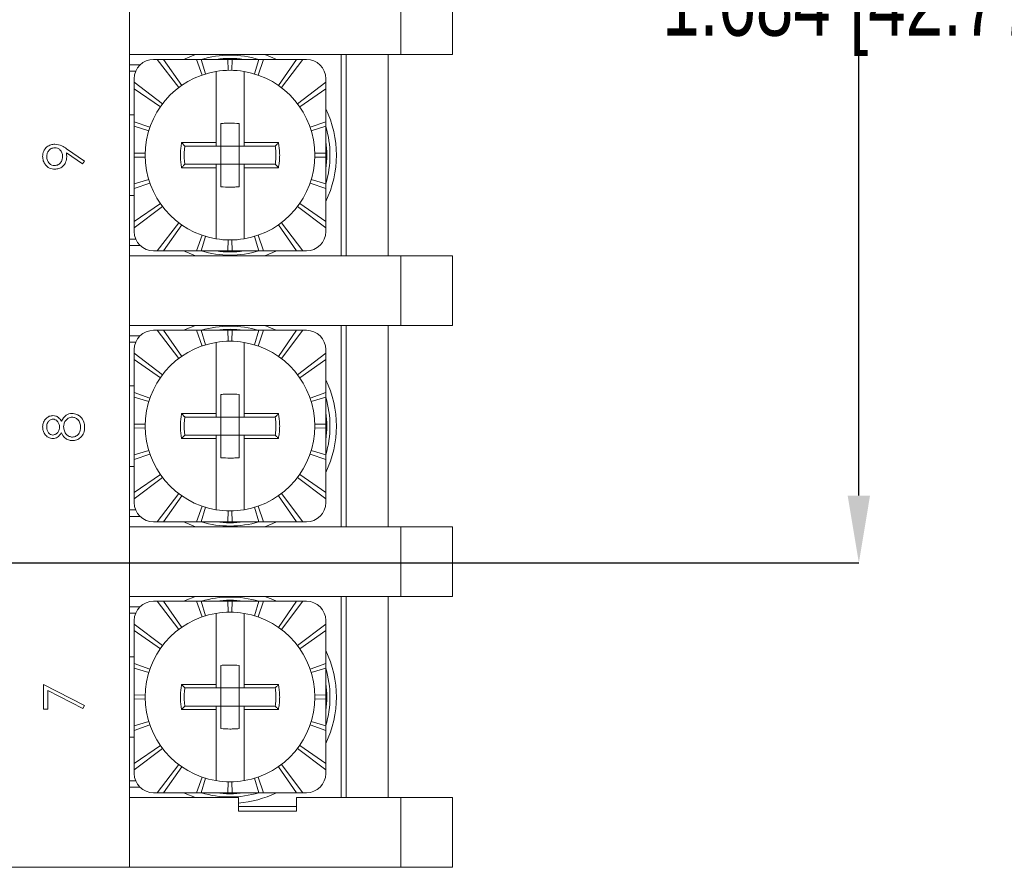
# Model space of a CAD drawing. Header units: inches. Extents: x 0.09 to 9.04, y 0 to 5.41.
# Tile 18 of 19: x 7.51 to 9.04, y 2.33 to 3.65. Entities that reach past the tile are written whole.
import ezdxf

# ---------------------------------------------------------------- set-up
doc = ezdxf.new("R2010")
doc.units = ezdxf.units.IN
doc.header["$MEASUREMENT"] = 0
doc.header["$PDSIZE"] = -1
doc.styles.add('SLDTEXTSTYLE0', font='TXT', dxfattribs={"width": 0.75})
doc.dimstyles.new('SLDDIMSTYLE0', dxfattribs={"dimtxt": 0.104167, "dimasz": 0.104167, "dimexe": 0, "dimexo": 0.0625, "dimgap": 0.026042, "dimtad": 0, "dimtih": 1, "dimtoh": 1, "dimdec": 3, "dimrnd": 1e-09, "dimzin": 12, "dimdsep": 46, "dimtxsty": 'SLDTEXTSTYLE0', "dimsah": 1, "dimcen": 0.09, "dimadec": 0, "dimazin": 3, "dimtfac": 1, "dimtdec": 3, "dimtofl": 0, "dimtmove": 0, "dimatfit": 3, "dimfxl": 1, "dimfrac": 2, "dimtolj": 1, "dimtzin": 12, "dimarcsym": 0})

# ---------------------------------------------------------------- blocks, each defined once
blk = doc.blocks.new('*D7')
at = {"color": 0, "linetype": 'Continuous', "lineweight": -2}
for p, q in [((7.1788, 4.4889), (8.8123, 4.4889)), ((8.8123, 4.3847), (8.8123, 3.7522)), ((8.8123, 2.9091), (8.8123, 3.596)), ((7.1788, 2.8049), (8.8123, 2.8049))]:
    blk.add_line(p, q, dxfattribs=at)
at = {"color": 0, "linetype": 'Continuous'}
for points in [[(8.7949, 4.3847), (8.8296, 4.3847), (8.8123, 4.4889)], [(8.7949, 2.9091), (8.8296, 2.9091), (8.8123, 2.8049)]]:
    blk.add_solid(points, dxfattribs=at)
at = {"layer": 'Defpoints', "color": 0, "linetype": 'Continuous'}
for p in [(7.1163, 4.4889), (8.8123, 4.4889), (7.1163, 2.8049)]:
    blk.add_point(p, dxfattribs=at)
at = {"color": 0, "linetype": 'Continuous', "lineweight": 0, "insert": (8.8123, 3.7262), "char_height": 0.104167, "attachment_point": 2, "style": 'SLDTEXTSTYLE0'}
blk.add_mtext('\\A1;1.684 [42.77]', dxfattribs=at)

msp = doc.modelspace()

# ---------------------------------------------------------------- linework, layer by layer
at = {"color": 7, "linetype": 'Continuous', "lineweight": 15}
for p, q in [((7.6813, 2.3329), (7.6813, 4.9609)), ((8.1023, 3.5929), (8.1023, 3.7009)), ((8.1823, 3.7009), (8.1823, 3.5929)), ((8.1023, 3.5929), (7.6813, 3.5929)), ((8.0098, 3.5929), (8.0098, 3.2809)), ((8.0173, 3.2809), (8.0173, 3.5929)), ((8.0823, 3.5929), (8.0823, 3.2809)), ((8.1823, 3.5929), (8.1023, 3.5929)), ((7.7244, 3.5854), (7.7188, 3.5854)), ((7.7244, 3.5854), (7.7577, 3.5416)), ((7.7244, 3.5854), (7.7343, 3.5854)), ((7.7855, 3.5854), (7.7343, 3.5854)), ((7.7343, 3.5854), (7.7624, 3.5449)), ((7.7855, 3.5854), (7.794, 3.561)), ((7.7855, 3.5854), (7.7926, 3.5854)), ((7.8341, 3.5854), (7.7926, 3.5854)), ((7.7926, 3.5854), (7.7994, 3.5628)), ((7.8341, 3.5854), (7.8345, 3.5684)), ((7.8341, 3.5854), (7.8406, 3.5854)), ((7.8406, 3.5854), (7.8402, 3.5684)), ((7.882, 3.5854), (7.8406, 3.5854)), ((7.882, 3.5854), (7.8752, 3.5628)), ((7.8892, 3.5854), (7.8807, 3.561)), ((7.882, 3.5854), (7.8892, 3.5854)), ((7.9404, 3.5854), (7.8892, 3.5854)), ((7.9404, 3.5854), (7.9123, 3.5449)), ((7.9503, 3.5854), (7.9169, 3.5416)), ((7.9404, 3.5854), (7.9503, 3.5854)), ((7.9558, 3.5854), (7.9503, 3.5854)), ((7.6911, 3.5669), (7.6813, 3.5669)), ((7.8156, 3.4563), (7.8156, 3.5666)), ((7.8591, 3.5666), (7.8591, 3.4563)), ((7.6888, 3.5554), (7.6888, 3.5498)), ((7.6888, 3.5498), (7.7327, 3.5165)), ((7.6888, 3.5399), (7.6888, 3.5498)), ((7.9858, 3.5498), (7.942, 3.5165)), ((7.9858, 3.5498), (7.9858, 3.5554)), ((7.9858, 3.5498), (7.9858, 3.5399)), ((7.6888, 3.5399), (7.6888, 3.4887)), ((7.6888, 3.5399), (7.7293, 3.5118)), ((7.9858, 3.5399), (7.9454, 3.5118)), ((7.9858, 3.4887), (7.9858, 3.5399)), ((7.6888, 3.4994), (7.6813, 3.4994)), ((7.6888, 3.4887), (7.7132, 3.4802)), ((7.6888, 3.4816), (7.6888, 3.4887)), ((7.6888, 3.4816), (7.6888, 3.4401)), ((7.6888, 3.4816), (7.7114, 3.4748)), ((7.8233, 3.4859), (7.8233, 3.4509)), ((7.8513, 3.4509), (7.8513, 3.4859)), ((7.9858, 3.4887), (7.9615, 3.4802)), ((7.9858, 3.4816), (7.9633, 3.4748)), ((7.9858, 3.4887), (7.9858, 3.4816)), ((7.9858, 3.4401), (7.9858, 3.4816)), ((7.7623, 3.4563), (7.8156, 3.4563)), ((7.7684, 3.4509), (7.7673, 3.4512)), ((7.8156, 3.4509), (7.7684, 3.4509)), ((7.8233, 3.4509), (7.8156, 3.4509)), ((7.8233, 3.4229), (7.8233, 3.4509)), ((7.8233, 3.4509), (7.8513, 3.4509)), ((7.8513, 3.4509), (7.8513, 3.4229)), ((7.8591, 3.4509), (7.8513, 3.4509)), ((7.8591, 3.4563), (7.9124, 3.4563)), ((7.9063, 3.4509), (7.8591, 3.4509)), ((7.9073, 3.4512), (7.9063, 3.4509)), ((7.6088, 3.4233), (7.5836, 3.4406)), ((7.584, 3.4469), (7.6119, 3.4278)), ((7.6888, 3.4401), (7.7059, 3.4398)), ((7.6888, 3.4336), (7.6888, 3.4401)), ((7.9858, 3.4401), (7.9688, 3.4398)), ((7.9858, 3.4401), (7.9858, 3.4336)), ((7.6119, 3.4278), (7.6088, 3.4233)), ((7.6888, 3.4336), (7.7059, 3.434)), ((7.6888, 3.4336), (7.6888, 3.3922)), ((7.7673, 3.4226), (7.7684, 3.4229)), ((7.7684, 3.4229), (7.8156, 3.4229)), ((7.8156, 3.4229), (7.8233, 3.4229)), ((7.8513, 3.4229), (7.8233, 3.4229)), ((7.8233, 3.4229), (7.8233, 3.3879)), ((7.8513, 3.3879), (7.8513, 3.4229)), ((7.8513, 3.4229), (7.8591, 3.4229)), ((7.8591, 3.4229), (7.9063, 3.4229)), ((7.9063, 3.4229), (7.9073, 3.4226)), ((7.9858, 3.4336), (7.9688, 3.434)), ((7.9858, 3.3922), (7.9858, 3.4336)), ((7.8156, 3.4174), (7.7623, 3.4174)), ((7.8156, 3.3072), (7.8156, 3.4174)), ((7.9124, 3.4174), (7.8591, 3.4174)), ((7.8591, 3.4174), (7.8591, 3.3072)), ((7.6888, 3.3922), (7.7114, 3.399)), ((7.6888, 3.385), (7.7132, 3.3935)), ((7.6888, 3.385), (7.6888, 3.3922)), ((7.9858, 3.385), (7.9615, 3.3935)), ((7.9858, 3.3922), (7.9633, 3.399)), ((7.9858, 3.3922), (7.9858, 3.385)), ((7.6813, 3.3744), (7.6888, 3.3744)), ((7.6888, 3.385), (7.6888, 3.3339)), ((7.9858, 3.3339), (7.9858, 3.385)), ((7.6888, 3.3339), (7.7293, 3.3619)), ((7.9858, 3.3339), (7.9454, 3.3619)), ((7.6888, 3.324), (7.7327, 3.3573)), ((7.9858, 3.324), (7.942, 3.3573)), ((7.6888, 3.324), (7.6888, 3.3339)), ((7.7244, 3.2884), (7.7577, 3.3322)), ((7.7343, 3.2884), (7.7624, 3.3288)), ((7.9404, 3.2884), (7.9123, 3.3288)), ((7.9503, 3.2884), (7.9169, 3.3322)), ((7.9858, 3.3339), (7.9858, 3.324)), ((7.6888, 3.324), (7.6888, 3.3184)), ((7.7855, 3.2884), (7.794, 3.3127)), ((7.8892, 3.2884), (7.8807, 3.3127)), ((7.9858, 3.3184), (7.9858, 3.324)), ((7.6813, 3.3069), (7.6911, 3.3069)), ((7.7926, 3.2884), (7.7994, 3.311)), ((7.8341, 3.2884), (7.8345, 3.3054)), ((7.8406, 3.2884), (7.8402, 3.3054)), ((7.882, 3.2884), (7.8752, 3.311)), ((7.7188, 3.2884), (7.7244, 3.2884)), ((7.7343, 3.2884), (7.7244, 3.2884)), ((7.7343, 3.2884), (7.7855, 3.2884)), ((7.7926, 3.2884), (7.7855, 3.2884)), ((7.7926, 3.2884), (7.8341, 3.2884)), ((7.8406, 3.2884), (7.8341, 3.2884)), ((7.8406, 3.2884), (7.882, 3.2884)), ((7.8892, 3.2884), (7.882, 3.2884)), ((7.8892, 3.2884), (7.9404, 3.2884)), ((7.9503, 3.2884), (7.9404, 3.2884)), ((7.9503, 3.2884), (7.9558, 3.2884)), ((7.6813, 3.2809), (8.1023, 3.2809)), ((8.1023, 3.1729), (8.1023, 3.2809)), ((8.1023, 3.2809), (8.1823, 3.2809)), ((8.1823, 3.2809), (8.1823, 3.1729)), ((8.1023, 3.1729), (7.6813, 3.1729)), ((7.7244, 3.1654), (7.7188, 3.1654)), ((7.7244, 3.1654), (7.7577, 3.1216)), ((7.7244, 3.1654), (7.7343, 3.1654)), ((7.7855, 3.1654), (7.7343, 3.1654)), ((7.7343, 3.1654), (7.7624, 3.1249)), ((7.7855, 3.1654), (7.794, 3.141)), ((7.7855, 3.1654), (7.7926, 3.1654)), ((7.8341, 3.1654), (7.7926, 3.1654)), ((7.7926, 3.1654), (7.7994, 3.1428)), ((7.8341, 3.1654), (7.8345, 3.1484)), ((7.8341, 3.1654), (7.8406, 3.1654)), ((7.8406, 3.1654), (7.8402, 3.1484)), ((7.882, 3.1654), (7.8406, 3.1654)), ((7.882, 3.1654), (7.8752, 3.1428)), ((7.8892, 3.1654), (7.8807, 3.141)), ((7.882, 3.1654), (7.8892, 3.1654)), ((7.9404, 3.1654), (7.8892, 3.1654)), ((7.9404, 3.1654), (7.9123, 3.1249)), ((7.9503, 3.1654), (7.9169, 3.1216)), ((7.9404, 3.1654), (7.9503, 3.1654)), ((7.9558, 3.1654), (7.9503, 3.1654)), ((8.0098, 3.1729), (8.0098, 2.8609)), ((8.0173, 2.8609), (8.0173, 3.1729)), ((8.0823, 3.1729), (8.0823, 2.8609)), ((8.1823, 3.1729), (8.1023, 3.1729)), ((7.6911, 3.1469), (7.6813, 3.1469)), ((7.8156, 3.0363), (7.8156, 3.1466)), ((7.8591, 3.1466), (7.8591, 3.0363)), ((7.6888, 3.1354), (7.6888, 3.1298)), ((7.6888, 3.1298), (7.7327, 3.0965)), ((7.6888, 3.1199), (7.6888, 3.1298)), ((7.9858, 3.1298), (7.942, 3.0965)), ((7.9858, 3.1298), (7.9858, 3.1354)), ((7.9858, 3.1298), (7.9858, 3.1199)), ((7.6888, 3.1199), (7.6888, 3.0687)), ((7.6888, 3.1199), (7.7293, 3.0918)), ((7.9858, 3.1199), (7.9454, 3.0918)), ((7.9858, 3.0687), (7.9858, 3.1199)), ((7.6888, 3.0794), (7.6813, 3.0794)), ((7.6888, 3.0687), (7.7132, 3.0602)), ((7.6888, 3.0616), (7.6888, 3.0687)), ((7.9858, 3.0687), (7.9615, 3.0602)), ((7.9858, 3.0687), (7.9858, 3.0616)), ((7.6888, 3.0616), (7.6888, 3.0201)), ((7.6888, 3.0616), (7.7114, 3.0548)), ((7.8233, 3.0659), (7.8233, 3.0309)), ((7.8513, 3.0309), (7.8513, 3.0659)), ((7.9858, 3.0616), (7.9633, 3.0548)), ((7.9858, 3.0201), (7.9858, 3.0616)), ((7.7623, 3.0363), (7.8156, 3.0363)), ((7.7684, 3.0309), (7.7673, 3.0312)), ((7.8156, 3.0309), (7.7684, 3.0309)), ((7.8233, 3.0309), (7.8156, 3.0309)), ((7.8233, 3.0029), (7.8233, 3.0309)), ((7.8233, 3.0309), (7.8513, 3.0309)), ((7.8513, 3.0309), (7.8513, 3.0029)), ((7.8591, 3.0309), (7.8513, 3.0309)), ((7.8591, 3.0363), (7.9124, 3.0363)), ((7.9063, 3.0309), (7.8591, 3.0309)), ((7.9073, 3.0312), (7.9063, 3.0309)), ((7.6888, 3.0201), (7.7059, 3.0198)), ((7.6888, 3.0136), (7.6888, 3.0201)), ((7.6888, 3.0136), (7.7059, 3.014)), ((7.6888, 3.0136), (7.6888, 2.9722)), ((7.9858, 3.0201), (7.9688, 3.0198)), ((7.9858, 3.0136), (7.9688, 3.014)), ((7.9858, 3.0201), (7.9858, 3.0136)), ((7.9858, 2.9722), (7.9858, 3.0136)), ((7.8156, 2.9974), (7.7623, 2.9974)), ((7.7673, 3.0026), (7.7684, 3.0029)), ((7.7684, 3.0029), (7.8156, 3.0029)), ((7.8156, 3.0029), (7.8233, 3.0029)), ((7.8156, 2.8872), (7.8156, 2.9974)), ((7.8513, 3.0029), (7.8233, 3.0029)), ((7.8233, 3.0029), (7.8233, 2.9679)), ((7.8513, 2.9679), (7.8513, 3.0029)), ((7.8513, 3.0029), (7.8591, 3.0029)), ((7.8591, 3.0029), (7.9063, 3.0029)), ((7.9124, 2.9974), (7.8591, 2.9974)), ((7.8591, 2.9974), (7.8591, 2.8872)), ((7.9063, 3.0029), (7.9073, 3.0026)), ((7.6888, 2.9722), (7.7114, 2.979)), ((7.9858, 2.9722), (7.9633, 2.979)), ((7.6888, 2.965), (7.7132, 2.9735)), ((7.6888, 2.965), (7.6888, 2.9722)), ((7.6888, 2.965), (7.6888, 2.9139)), ((7.9858, 2.965), (7.9615, 2.9735)), ((7.9858, 2.9722), (7.9858, 2.965)), ((7.9858, 2.9139), (7.9858, 2.965)), ((7.6813, 2.9544), (7.6888, 2.9544)), ((7.6888, 2.9139), (7.7293, 2.9419)), ((7.6888, 2.904), (7.7327, 2.9373)), ((7.9858, 2.904), (7.942, 2.9373)), ((7.9858, 2.9139), (7.9454, 2.9419)), ((7.6888, 2.904), (7.6888, 2.9139)), ((7.6888, 2.904), (7.6888, 2.8984)), ((7.7244, 2.8684), (7.7577, 2.9122)), ((7.7343, 2.8684), (7.7624, 2.9088)), ((7.9404, 2.8684), (7.9123, 2.9088)), ((7.9503, 2.8684), (7.9169, 2.9122)), ((7.9858, 2.9139), (7.9858, 2.904)), ((7.9858, 2.8984), (7.9858, 2.904)), ((7.6813, 2.8869), (7.6911, 2.8869)), ((7.7855, 2.8684), (7.794, 2.8927)), ((7.7926, 2.8684), (7.7994, 2.891)), ((7.8341, 2.8684), (7.8345, 2.8854)), ((7.8406, 2.8684), (7.8402, 2.8854)), ((7.882, 2.8684), (7.8752, 2.891)), ((7.8892, 2.8684), (7.8807, 2.8927)), ((7.6813, 2.8609), (8.1023, 2.8609)), ((7.7188, 2.8684), (7.7244, 2.8684)), ((7.7343, 2.8684), (7.7244, 2.8684)), ((7.7343, 2.8684), (7.7855, 2.8684)), ((7.7926, 2.8684), (7.7855, 2.8684)), ((7.7926, 2.8684), (7.8341, 2.8684)), ((7.8406, 2.8684), (7.8341, 2.8684)), ((7.8406, 2.8684), (7.882, 2.8684)), ((7.8892, 2.8684), (7.882, 2.8684)), ((7.8892, 2.8684), (7.9404, 2.8684)), ((7.9503, 2.8684), (7.9404, 2.8684)), ((7.9503, 2.8684), (7.9558, 2.8684)), ((8.1023, 2.7529), (8.1023, 2.8609)), ((8.1023, 2.8609), (8.1823, 2.8609)), ((8.1823, 2.8609), (8.1823, 2.7529)), ((8.1023, 2.7529), (7.6813, 2.7529)), ((8.0098, 2.7529), (8.0098, 2.4409)), ((8.0173, 2.4409), (8.0173, 2.7529)), ((8.0823, 2.7529), (8.0823, 2.4409)), ((8.1823, 2.7529), (8.1023, 2.7529)), ((7.7244, 2.7454), (7.7188, 2.7454)), ((7.7244, 2.7454), (7.7577, 2.7016)), ((7.7244, 2.7454), (7.7343, 2.7454)), ((7.7855, 2.7454), (7.7343, 2.7454)), ((7.7343, 2.7454), (7.7624, 2.7049)), ((7.7855, 2.7454), (7.794, 2.721)), ((7.7855, 2.7454), (7.7926, 2.7454)), ((7.8341, 2.7454), (7.7926, 2.7454)), ((7.7926, 2.7454), (7.7994, 2.7228)), ((7.8341, 2.7454), (7.8345, 2.7284)), ((7.8341, 2.7454), (7.8406, 2.7454)), ((7.8406, 2.7454), (7.8402, 2.7284)), ((7.882, 2.7454), (7.8406, 2.7454)), ((7.882, 2.7454), (7.8752, 2.7228)), ((7.8892, 2.7454), (7.8807, 2.721)), ((7.882, 2.7454), (7.8892, 2.7454)), ((7.9404, 2.7454), (7.8892, 2.7454)), ((7.9404, 2.7454), (7.9123, 2.7049)), ((7.9503, 2.7454), (7.9169, 2.7016)), ((7.9404, 2.7454), (7.9503, 2.7454)), ((7.9558, 2.7454), (7.9503, 2.7454)), ((7.6911, 2.7269), (7.6813, 2.7269)), ((7.8156, 2.6163), (7.8156, 2.7266)), ((7.8591, 2.7266), (7.8591, 2.6163)), ((7.6888, 2.7154), (7.6888, 2.7098)), ((7.6888, 2.7098), (7.7327, 2.6765)), ((7.6888, 2.6999), (7.6888, 2.7098)), ((7.9858, 2.7098), (7.942, 2.6765)), ((7.9858, 2.7098), (7.9858, 2.7154)), ((7.9858, 2.7098), (7.9858, 2.6999)), ((7.6888, 2.6999), (7.6888, 2.6487)), ((7.6888, 2.6999), (7.7293, 2.6718)), ((7.9858, 2.6999), (7.9454, 2.6718)), ((7.9858, 2.6487), (7.9858, 2.6999)), ((7.6888, 2.6594), (7.6813, 2.6594)), ((7.6888, 2.6487), (7.7132, 2.6402)), ((7.6888, 2.6416), (7.6888, 2.6487)), ((7.6888, 2.6416), (7.6888, 2.6001)), ((7.6888, 2.6416), (7.7114, 2.6348)), ((7.8233, 2.6459), (7.8233, 2.6109)), ((7.8513, 2.6109), (7.8513, 2.6459)), ((7.9858, 2.6487), (7.9615, 2.6402)), ((7.9858, 2.6416), (7.9633, 2.6348)), ((7.9858, 2.6487), (7.9858, 2.6416)), ((7.9858, 2.6001), (7.9858, 2.6416)), ((7.5483, 2.5782), (7.5483, 2.6164)), ((7.5483, 2.6164), (7.6119, 2.5838)), ((7.7623, 2.6163), (7.8156, 2.6163)), ((7.7684, 2.6109), (7.7673, 2.6112)), ((7.8156, 2.6109), (7.7684, 2.6109)), ((7.8233, 2.6109), (7.8156, 2.6109)), ((7.8233, 2.5829), (7.8233, 2.6109)), ((7.8233, 2.6109), (7.8513, 2.6109)), ((7.8513, 2.6109), (7.8513, 2.5829)), ((7.8591, 2.6109), (7.8513, 2.6109)), ((7.8591, 2.6163), (7.9124, 2.6163)), ((7.9063, 2.6109), (7.8591, 2.6109)), ((7.9073, 2.6112), (7.9063, 2.6109)), ((7.5547, 2.607), (7.5547, 2.5782)), ((7.6093, 2.579), (7.5547, 2.607)), ((7.6888, 2.6001), (7.7059, 2.5998)), ((7.6888, 2.5936), (7.6888, 2.6001)), ((7.9858, 2.6001), (7.9688, 2.5998)), ((7.9858, 2.6001), (7.9858, 2.5936)), ((7.6119, 2.5838), (7.6093, 2.579)), ((7.6888, 2.5936), (7.7059, 2.594)), ((7.6888, 2.5936), (7.6888, 2.5522)), ((7.7673, 2.5826), (7.7684, 2.5829)), ((7.7684, 2.5829), (7.8156, 2.5829)), ((7.8156, 2.5829), (7.8233, 2.5829)), ((7.8513, 2.5829), (7.8233, 2.5829)), ((7.8233, 2.5829), (7.8233, 2.5479)), ((7.8513, 2.5479), (7.8513, 2.5829)), ((7.8513, 2.5829), (7.8591, 2.5829)), ((7.8591, 2.5829), (7.9063, 2.5829)), ((7.9063, 2.5829), (7.9073, 2.5826)), ((7.9858, 2.5936), (7.9688, 2.594)), ((7.9858, 2.5522), (7.9858, 2.5936)), ((7.5547, 2.5782), (7.5483, 2.5782)), ((7.8156, 2.5774), (7.7623, 2.5774)), ((7.8156, 2.4672), (7.8156, 2.5774)), ((7.9124, 2.5774), (7.8591, 2.5774)), ((7.8591, 2.5774), (7.8591, 2.4672)), ((7.6888, 2.5522), (7.7114, 2.559)), ((7.6888, 2.545), (7.7132, 2.5535)), ((7.6888, 2.545), (7.6888, 2.5522)), ((7.9858, 2.545), (7.9615, 2.5535)), ((7.9858, 2.5522), (7.9633, 2.559)), ((7.9858, 2.5522), (7.9858, 2.545)), ((7.6813, 2.5344), (7.6888, 2.5344)), ((7.6888, 2.545), (7.6888, 2.4939)), ((7.9858, 2.4939), (7.9858, 2.545)), ((7.6888, 2.4939), (7.7293, 2.5219)), ((7.9858, 2.4939), (7.9454, 2.5219)), ((7.6888, 2.484), (7.7327, 2.5173)), ((7.9858, 2.484), (7.942, 2.5173)), ((7.6888, 2.484), (7.6888, 2.4939)), ((7.7244, 2.4484), (7.7577, 2.4922)), ((7.7343, 2.4484), (7.7624, 2.4888)), ((7.9404, 2.4484), (7.9123, 2.4888)), ((7.9503, 2.4484), (7.9169, 2.4922)), ((7.9858, 2.4939), (7.9858, 2.484)), ((7.6888, 2.484), (7.6888, 2.4784)), ((7.9858, 2.4784), (7.9858, 2.484)), ((7.6813, 2.4669), (7.6911, 2.4669)), ((7.7855, 2.4484), (7.794, 2.4727)), ((7.7926, 2.4484), (7.7994, 2.471)), ((7.8341, 2.4484), (7.8345, 2.4654)), ((7.8406, 2.4484), (7.8402, 2.4654)), ((7.882, 2.4484), (7.8752, 2.471)), ((7.8892, 2.4484), (7.8807, 2.4727)), ((7.7188, 2.4484), (7.7244, 2.4484)), ((7.7343, 2.4484), (7.7244, 2.4484)), ((7.7343, 2.4484), (7.7855, 2.4484)), ((7.7926, 2.4484), (7.7855, 2.4484)), ((7.7926, 2.4484), (7.8341, 2.4484)), ((7.8406, 2.4484), (7.8341, 2.4484)), ((7.8406, 2.4484), (7.882, 2.4484)), ((7.8892, 2.4484), (7.882, 2.4484)), ((7.8892, 2.4484), (7.9404, 2.4484)), ((7.9503, 2.4484), (7.9404, 2.4484)), ((7.9503, 2.4484), (7.9558, 2.4484)), ((7.6813, 2.4409), (7.8503, 2.4409)), ((7.8503, 2.4409), (7.8503, 2.4199)), ((7.9403, 2.4199), (7.9403, 2.4409)), ((7.9403, 2.4409), (8.1023, 2.4409)), ((8.1023, 2.3329), (8.1023, 2.4409)), ((8.1023, 2.4409), (8.1823, 2.4409)), ((8.1823, 2.4409), (8.1823, 2.3329)), ((7.8503, 2.4269), (7.9403, 2.4269)), ((7.8503, 2.4199), (7.9403, 2.4199)), ((7.6813, 2.3329), (6.4513, 2.3329)), ((8.1023, 2.3329), (7.6813, 2.3329)), ((8.1823, 2.3329), (8.1023, 2.3329))]:
    msp.add_line(p, q, dxfattribs=at)
at = {"color": 8, "linetype": 'Continuous', "lineweight": 15}
for p, q in [((7.6813, 3.5769), (7.6979, 3.5769)), ((7.6979, 3.2969), (7.6813, 3.2969)), ((7.6813, 3.1569), (7.6979, 3.1569)), ((7.6979, 2.8769), (7.6813, 2.8769)), ((7.6813, 2.7369), (7.6979, 2.7369)), ((7.6979, 2.4569), (7.6813, 2.4569))]:
    msp.add_line(p, q, dxfattribs=at)
at = {"color": 8, "linetype": 'Continuous', "lineweight": 15, "flags": 128}
for points in [[(7.7654, 3.5854), (7.7676, 3.5864), (7.7836, 3.5929)], [(7.8911, 3.5929), (7.9039, 3.5879), (7.9093, 3.5854)], [(7.7836, 3.2809), (7.7676, 3.2873), (7.7654, 3.2884)], [(7.9093, 3.2884), (7.9039, 3.2859), (7.8911, 3.2809)], [(7.7654, 3.1654), (7.7676, 3.1664), (7.7836, 3.1729)], [(7.8911, 3.1729), (7.9039, 3.1679), (7.9093, 3.1654)], [(7.7836, 2.8609), (7.7676, 2.8673), (7.7654, 2.8684)], [(7.9093, 2.8684), (7.9039, 2.8659), (7.8911, 2.8609)], [(7.7654, 2.7454), (7.7676, 2.7464), (7.7836, 2.7529)], [(7.8911, 2.7529), (7.9039, 2.7479), (7.9093, 2.7454)], [(7.7836, 2.4409), (7.7676, 2.4473), (7.7654, 2.4484)]]:
    msp.add_lwpolyline(points, dxfattribs=at)
at = {"color": 7, "linetype": 'Continuous', "lineweight": 15}
for centre, radius, start, end in [((7.8373, 3.4369), 0.155, 73.3483, 106.6517), ((7.7188, 3.5554), 0.03, 90, 180), ((7.8373, 3.4369), 0.15, 81.8904, 98.1096), ((7.9558, 3.5554), 0.03, 0, 90), ((7.8373, 3.4369), 0.1315, 99.5204, 260.4796), ((7.8373, 3.4369), 0.1315, 80.4796, 99.5204), ((7.8373, 3.4369), 0.1315, 279.5204, 80.4796), ((7.8373, 3.4369), 0.155, 343.3483, 16.6517), ((7.8373, 3.4369), 0.15, 351.8904, 8.1096), ((7.7188, 3.3184), 0.03, 180, 270), ((7.9558, 3.3184), 0.03, 270, 0), ((7.8373, 3.4369), 0.1315, 260.4796, 279.5204), ((7.8373, 3.4369), 0.155, 253.3483, 286.6517), ((7.8373, 3.4369), 0.15, 261.8904, 278.1096), ((7.7188, 3.1354), 0.03, 90, 180), ((7.8373, 3.0169), 0.155, 73.25, 106.6517), ((7.8373, 3.0169), 0.15, 81.8904, 98.1096), ((7.9558, 3.1354), 0.03, 0, 90), ((7.8373, 3.0169), 0.1315, 99.5204, 260.4796), ((7.8373, 3.0169), 0.1315, 80.4796, 99.5204), ((7.8373, 3.0169), 0.1315, 279.5204, 80.4796), ((7.8373, 3.0169), 0.155, 343.3483, 16.75), ((7.8373, 3.0169), 0.15, 351.8904, 8.1096), ((7.7188, 2.8984), 0.03, 180, 270), ((7.8373, 3.0169), 0.1315, 260.4796, 279.5204), ((7.9558, 2.8984), 0.03, 270, 0), ((7.8373, 3.0169), 0.155, 253.3483, 286.75), ((7.8373, 3.0169), 0.15, 261.8904, 278.1096), ((7.8373, 2.5969), 0.155, 73.25, 106.6517), ((7.7188, 2.7154), 0.03, 90, 180), ((7.8373, 2.5969), 0.15, 81.8904, 98.1096), ((7.9558, 2.7154), 0.03, 0, 90), ((7.8373, 2.5969), 0.1315, 99.5204, 260.4796), ((7.8373, 2.5969), 0.1315, 80.4796, 99.5204), ((7.8373, 2.5969), 0.1315, 279.5204, 80.4796), ((7.8373, 2.5969), 0.155, 343.3483, 16.75), ((7.8373, 2.5969), 0.15, 351.8904, 8.1096), ((7.7188, 2.4784), 0.03, 180, 270), ((7.9558, 2.4784), 0.03, 270, 0), ((7.8373, 2.5969), 0.1315, 260.4796, 279.5204), ((7.8373, 2.5969), 0.155, 253.3483, 286.75), ((7.8373, 2.5969), 0.15, 261.8904, 278.1096)]:
    msp.add_arc(centre, radius, start, end, dxfattribs=at)
at = {"color": 8, "linetype": 'Continuous', "lineweight": 15}
for centre, start, end in [((7.8373, 3.4369), 334.1581, 25.8419), ((7.8373, 3.0169), 334.1581, 25.8419), ((7.8373, 2.5969), 334.1581, 25.8419), ((7.8373, 2.5969), 274.5189, 295.8419)]:
    msp.add_arc(centre, 0.165, start, end, dxfattribs=at)
at = {"color": 7, "linetype": 'Continuous', "lineweight": 15}
for points, knots in [([(7.8233, 3.4859), (7.8256, 3.4861), (7.8303, 3.4864), (7.8397, 3.4866), (7.8467, 3.4862), (7.8513, 3.4859)], [0, 0, 0, 0, 0.243899, 0.505177, 1, 1, 1, 1]), ([(7.5467, 3.4348), (7.5471, 3.4376), (7.5477, 3.4433), (7.5528, 3.4496), (7.5592, 3.4533), (7.5636, 3.4538), (7.5658, 3.454)], [0, 0, 0, 0, 0.279743, 0.55918, 0.77961, 1, 1, 1, 1]), ([(7.5658, 3.454), (7.5695, 3.4534), (7.5761, 3.4523), (7.5816, 3.4485), (7.584, 3.4469)], [0, 0, 0, 0, 0.558195, 1, 1, 1, 1]), ([(7.7623, 3.4174), (7.7621, 3.4186), (7.7615, 3.4224), (7.7606, 3.4289), (7.7603, 3.4368), (7.7606, 3.4446), (7.7614, 3.4511), (7.762, 3.455), (7.7623, 3.4563)], [0, 0, 0, 0, 0.087691, 0.294627, 0.502849, 0.697827, 0.892806, 1, 1, 1, 1]), ([(7.7673, 3.4512), (7.767, 3.4514), (7.7664, 3.4519), (7.7651, 3.4531), (7.7637, 3.4546), (7.7627, 3.4558), (7.7623, 3.4563), (7.7623, 3.4563)], [0, 0, 0, 0, 0.210332, 0.419223, 0.728155, 0.988468, 1, 1, 1, 1]), ([(7.7673, 3.4509), (7.7673, 3.4509), (7.7669, 3.4487), (7.7664, 3.444), (7.7661, 3.4368), (7.7664, 3.4297), (7.767, 3.425), (7.7673, 3.4229), (7.7673, 3.4229)], [0, 0, 0, 0, 0.000084, 0.241274, 0.496268, 0.768579, 0.999916, 1, 1, 1, 1]), ([(7.7673, 3.4512), (7.7673, 3.4511), (7.7673, 3.451), (7.7673, 3.4509), (7.7673, 3.4509)], [0, 0, 0, 0, 0.992547, 1, 1, 1, 1]), ([(7.8156, 3.4563), (7.8156, 3.4563), (7.8156, 3.4557), (7.8156, 3.4546), (7.8156, 3.4532), (7.8156, 3.4521), (7.8156, 3.4513), (7.8156, 3.4509), (7.8156, 3.4509), (7.8156, 3.4509)], [0, 0, 0, 0, 0.010154, 0.211834, 0.41335, 0.538122, 0.741954, 0.945759, 1, 1, 1, 1]), ([(7.8591, 3.4509), (7.8591, 3.4509), (7.8591, 3.451), (7.8591, 3.4515), (7.8591, 3.4524), (7.8591, 3.4536), (7.8591, 3.455), (7.8591, 3.456), (7.8591, 3.4563)], [0, 0, 0, 0, 0.128229, 0.332798, 0.462172, 0.664417, 0.866687, 1, 1, 1, 1]), ([(7.9124, 3.4563), (7.9124, 3.4563), (7.912, 3.4558), (7.911, 3.4546), (7.9096, 3.4531), (7.9083, 3.4519), (7.9076, 3.4514), (7.9073, 3.4512)], [0, 0, 0, 0, 0.011532, 0.271845, 0.580777, 0.789668, 1, 1, 1, 1]), ([(7.9074, 3.4509), (7.9074, 3.4509), (7.9074, 3.451), (7.9073, 3.4511), (7.9073, 3.4512)], [0, 0, 0, 0, 0.007453, 1, 1, 1, 1]), ([(7.9074, 3.4229), (7.9074, 3.4229), (7.9077, 3.4251), (7.9083, 3.4297), (7.9086, 3.4369), (7.9083, 3.4441), (7.9077, 3.4487), (7.9074, 3.4509), (7.9074, 3.4509)], [0, 0, 0, 0, 0.000084, 0.241274, 0.496268, 0.768579, 0.999916, 1, 1, 1, 1]), ([(7.9124, 3.4563), (7.9126, 3.4552), (7.9132, 3.4514), (7.9141, 3.4449), (7.9144, 3.437), (7.9141, 3.4291), (7.9133, 3.4227), (7.9126, 3.4188), (7.9124, 3.4174)], [0, 0, 0, 0, 0.087691, 0.294627, 0.502849, 0.697827, 0.892806, 1, 1, 1, 1]), ([(7.5657, 3.4151), (7.5629, 3.4154), (7.5571, 3.4161), (7.5509, 3.4216), (7.5474, 3.4281), (7.547, 3.4326), (7.5467, 3.4348)], [0, 0, 0, 0, 0.279563, 0.558866, 0.779429, 1, 1, 1, 1]), ([(7.5654, 3.4485), (7.5635, 3.4482), (7.5596, 3.4476), (7.5557, 3.4436), (7.5534, 3.4391), (7.5532, 3.436), (7.5531, 3.4345)], [0, 0, 0, 0, 0.278768, 0.558626, 0.779185, 1, 1, 1, 1]), ([(7.5777, 3.4351), (7.5776, 3.437), (7.5773, 3.4408), (7.5741, 3.4453), (7.5699, 3.448), (7.5669, 3.4483), (7.5654, 3.4485)], [0, 0, 0, 0, 0.280249, 0.559573, 0.779792, 1, 1, 1, 1]), ([(7.5654, 3.4206), (7.5674, 3.4209), (7.5714, 3.4216), (7.5752, 3.4258), (7.5774, 3.4304), (7.5776, 3.4335), (7.5777, 3.4351)], [0, 0, 0, 0, 0.278424, 0.558364, 0.77908, 1, 1, 1, 1]), ([(7.5836, 3.4406), (7.5838, 3.4394), (7.5841, 3.4372), (7.5841, 3.435), (7.5841, 3.4341)], [0, 0, 0, 0, 0.559931, 1, 1, 1, 1]), ([(7.5531, 3.4345), (7.5533, 3.4326), (7.5537, 3.4287), (7.5568, 3.4242), (7.5609, 3.4211), (7.5639, 3.4208), (7.5654, 3.4206)], [0, 0, 0, 0, 0.280167, 0.55999, 0.7801, 1, 1, 1, 1]), ([(7.5841, 3.4341), (7.5838, 3.4313), (7.5832, 3.4258), (7.5783, 3.4195), (7.5723, 3.4156), (7.5679, 3.4153), (7.5657, 3.4151)], [0, 0, 0, 0, 0.279809, 0.559477, 0.779619, 1, 1, 1, 1]), ([(7.7673, 3.4226), (7.767, 3.4223), (7.7664, 3.4219), (7.7651, 3.4207), (7.7637, 3.4192), (7.7627, 3.418), (7.7623, 3.4175), (7.7623, 3.4174)], [0, 0, 0, 0, 0.210332, 0.419223, 0.728155, 0.988468, 1, 1, 1, 1]), ([(7.7673, 3.4229), (7.7673, 3.4229), (7.7673, 3.4228), (7.7673, 3.4227), (7.7673, 3.4226)], [0, 0, 0, 0, 0.007453, 1, 1, 1, 1]), ([(7.8156, 3.4229), (7.8156, 3.4229), (7.8156, 3.4228), (7.8156, 3.4223), (7.8156, 3.4212), (7.8156, 3.4199), (7.8156, 3.4186), (7.8156, 3.4179), (7.8156, 3.4174)], [0, 0, 0, 0, 0.11094, 0.315527, 0.519707, 0.722969, 0.849821, 1, 1, 1, 1]), ([(7.8591, 3.4174), (7.8591, 3.4175), (7.8591, 3.4179), (7.8591, 3.4189), (7.8591, 3.4203), (7.8591, 3.4217), (7.8591, 3.4226), (7.8591, 3.4229), (7.8591, 3.4229), (7.8591, 3.4229)], [0, 0, 0, 0, 0.024918, 0.150395, 0.352416, 0.554415, 0.757028, 0.960671, 1, 1, 1, 1]), ([(7.9073, 3.4226), (7.9073, 3.4227), (7.9074, 3.4228), (7.9074, 3.4229), (7.9074, 3.4229)], [0, 0, 0, 0, 0.992547, 1, 1, 1, 1]), ([(7.9124, 3.4174), (7.9124, 3.4175), (7.912, 3.418), (7.911, 3.4192), (7.9096, 3.4207), (7.9083, 3.4219), (7.9076, 3.4223), (7.9073, 3.4226)], [0, 0, 0, 0, 0.011532, 0.271845, 0.580777, 0.789668, 1, 1, 1, 1]), ([(7.8513, 3.3879), (7.8491, 3.3877), (7.8444, 3.3874), (7.835, 3.3871), (7.828, 3.3876), (7.8233, 3.3879)], [0, 0, 0, 0, 0.243899, 0.505177, 1, 1, 1, 1]), ([(7.8233, 3.0659), (7.8256, 3.0661), (7.8303, 3.0664), (7.8397, 3.0666), (7.8467, 3.0662), (7.8513, 3.0659)], [0, 0, 0, 0, 0.243899, 0.505177, 1, 1, 1, 1]), ([(7.5467, 3.0156), (7.547, 3.0181), (7.5476, 3.023), (7.5517, 3.0288), (7.557, 3.0325), (7.5609, 3.033), (7.5628, 3.0332)], [0, 0, 0, 0, 0.279934, 0.559664, 0.779946, 1, 1, 1, 1]), ([(7.5626, 3.0277), (7.561, 3.0273), (7.5578, 3.0267), (7.5537, 3.0221), (7.5533, 3.0179), (7.5531, 3.0153)], [0, 0, 0, 0, 0.278962, 0.559825, 1, 1, 1, 1]), ([(7.573, 3.0155), (7.5728, 3.0172), (7.5725, 3.0205), (7.5699, 3.0244), (7.5665, 3.0271), (7.5639, 3.0275), (7.5626, 3.0277)], [0, 0, 0, 0, 0.280168, 0.56013, 0.780478, 1, 1, 1, 1]), ([(7.5628, 3.0332), (7.5644, 3.0331), (7.5675, 3.0328), (7.5723, 3.0299), (7.5745, 3.0265), (7.5758, 3.0244)], [0, 0, 0, 0, 0.280155, 0.560268, 1, 1, 1, 1]), ([(7.5758, 3.0244), (7.5779, 3.0279), (7.5809, 3.0328), (7.5875, 3.036), (7.5907, 3.0363), (7.5923, 3.0364)], [0, 0, 0, 0, 0.558261, 0.779095, 1, 1, 1, 1]), ([(7.5924, 3.0308), (7.5903, 3.0305), (7.5862, 3.0297), (7.5821, 3.0254), (7.5797, 3.0206), (7.5795, 3.0173), (7.5793, 3.0157)], [0, 0, 0, 0, 0.278297, 0.558494, 0.779149, 1, 1, 1, 1]), ([(7.5923, 3.0364), (7.5949, 3.0362), (7.5996, 3.0357), (7.6034, 3.0329), (7.6051, 3.0317)], [0, 0, 0, 0, 0.559331, 1, 1, 1, 1]), ([(7.6056, 3.0153), (7.6054, 3.0175), (7.6051, 3.0217), (7.6019, 3.0269), (7.5974, 3.0302), (7.5941, 3.0306), (7.5924, 3.0308)], [0, 0, 0, 0, 0.28063, 0.56003, 0.780214, 1, 1, 1, 1]), ([(7.6051, 3.0317), (7.6074, 3.029), (7.6115, 3.0242), (7.6118, 3.018), (7.6119, 3.0153)], [0, 0, 0, 0, 0.557758, 1, 1, 1, 1]), ([(7.7623, 2.9974), (7.7621, 2.9986), (7.7615, 3.0024), (7.7606, 3.0089), (7.7603, 3.0168), (7.7606, 3.0246), (7.7614, 3.0311), (7.762, 3.035), (7.7623, 3.0363)], [0, 0, 0, 0, 0.087691, 0.294627, 0.502849, 0.697827, 0.892806, 1, 1, 1, 1]), ([(7.7673, 3.0312), (7.767, 3.0314), (7.7664, 3.0319), (7.7651, 3.0331), (7.7637, 3.0346), (7.7627, 3.0358), (7.7623, 3.0363), (7.7623, 3.0363)], [0, 0, 0, 0, 0.210332, 0.419223, 0.728155, 0.988468, 1, 1, 1, 1]), ([(7.7673, 3.0309), (7.7673, 3.0309), (7.7669, 3.0287), (7.7664, 3.024), (7.7661, 3.0168), (7.7664, 3.0097), (7.767, 3.005), (7.7673, 3.0029), (7.7673, 3.0029)], [0, 0, 0, 0, 0.000084, 0.241274, 0.496268, 0.768579, 0.999916, 1, 1, 1, 1]), ([(7.7673, 3.0312), (7.7673, 3.0311), (7.7673, 3.031), (7.7673, 3.0309), (7.7673, 3.0309)], [0, 0, 0, 0, 0.992547, 1, 1, 1, 1]), ([(7.8156, 3.0363), (7.8156, 3.0363), (7.8156, 3.0357), (7.8156, 3.0346), (7.8156, 3.0332), (7.8156, 3.0321), (7.8156, 3.0313), (7.8156, 3.0309), (7.8156, 3.0309), (7.8156, 3.0309)], [0, 0, 0, 0, 0.010154, 0.211834, 0.41335, 0.538122, 0.741954, 0.945759, 1, 1, 1, 1]), ([(7.8591, 3.0309), (7.8591, 3.0309), (7.8591, 3.031), (7.8591, 3.0315), (7.8591, 3.0324), (7.8591, 3.0336), (7.8591, 3.035), (7.8591, 3.036), (7.8591, 3.0363)], [0, 0, 0, 0, 0.128229, 0.332798, 0.462172, 0.664417, 0.866687, 1, 1, 1, 1]), ([(7.9124, 3.0363), (7.9124, 3.0363), (7.912, 3.0358), (7.911, 3.0346), (7.9096, 3.0331), (7.9083, 3.0319), (7.9076, 3.0314), (7.9073, 3.0312)], [0, 0, 0, 0, 0.011532, 0.271845, 0.580777, 0.789668, 1, 1, 1, 1]), ([(7.9074, 3.0309), (7.9074, 3.0309), (7.9074, 3.031), (7.9073, 3.0311), (7.9073, 3.0312)], [0, 0, 0, 0, 0.007453, 1, 1, 1, 1]), ([(7.9074, 3.0029), (7.9074, 3.0029), (7.9077, 3.0051), (7.9083, 3.0097), (7.9086, 3.0169), (7.9083, 3.0241), (7.9077, 3.0287), (7.9074, 3.0309), (7.9074, 3.0309)], [0, 0, 0, 0, 0.000084, 0.241274, 0.496268, 0.768579, 0.999916, 1, 1, 1, 1]), ([(7.9124, 3.0363), (7.9126, 3.0352), (7.9132, 3.0314), (7.9141, 3.0249), (7.9144, 3.017), (7.9141, 3.0091), (7.9133, 3.0027), (7.9126, 2.9988), (7.9124, 2.9974)], [0, 0, 0, 0, 0.087691, 0.294627, 0.502849, 0.697827, 0.892806, 1, 1, 1, 1]), ([(7.5627, 2.9975), (7.5602, 2.9979), (7.5552, 2.9988), (7.5501, 3.0039), (7.5472, 3.0097), (7.5469, 3.0137), (7.5467, 3.0156)], [0, 0, 0, 0, 0.278837, 0.558483, 0.779173, 1, 1, 1, 1]), ([(7.5531, 3.0153), (7.5532, 3.0137), (7.5534, 3.0104), (7.5557, 3.0064), (7.5589, 3.0035), (7.5615, 3.0032), (7.5627, 3.003)], [0, 0, 0, 0, 0.280674, 0.560566, 0.780625, 1, 1, 1, 1]), ([(7.5627, 3.003), (7.5644, 3.0034), (7.5677, 3.0041), (7.5708, 3.0077), (7.5727, 3.0116), (7.5729, 3.0142), (7.573, 3.0155)], [0, 0, 0, 0, 0.277721, 0.558224, 0.779072, 1, 1, 1, 1]), ([(7.5793, 3.0157), (7.5795, 3.0135), (7.5799, 3.0091), (7.5834, 3.004), (7.5879, 3.0005), (7.5913, 3), (7.593, 2.9998)], [0, 0, 0, 0, 0.280279, 0.560102, 0.780299, 1, 1, 1, 1]), ([(7.6119, 3.0153), (7.6117, 3.0123), (7.6114, 3.0063), (7.6063, 2.9993), (7.5998, 2.9951), (7.5951, 2.9945), (7.5928, 2.9943)], [0, 0, 0, 0, 0.280534, 0.559247, 0.779802, 1, 1, 1, 1]), ([(7.593, 2.9998), (7.595, 3.0002), (7.5992, 3.0009), (7.6046, 3.0066), (7.6052, 3.012), (7.6056, 3.0153)], [0, 0, 0, 0, 0.279844, 0.560162, 1, 1, 1, 1]), ([(7.5758, 3.0065), (7.574, 3.0038), (7.5716, 3.0001), (7.5664, 2.9978), (7.5639, 2.9976), (7.5627, 2.9975)], [0, 0, 0, 0, 0.557718, 0.778918, 1, 1, 1, 1]), ([(7.5928, 2.9943), (7.5907, 2.9945), (7.5866, 2.9949), (7.5801, 2.999), (7.5774, 3.0037), (7.5758, 3.0065)], [0, 0, 0, 0, 0.279986, 0.55987, 1, 1, 1, 1]), ([(7.7673, 3.0026), (7.767, 3.0023), (7.7664, 3.0019), (7.7651, 3.0007), (7.7637, 2.9992), (7.7627, 2.998), (7.7623, 2.9975), (7.7623, 2.9974)], [0, 0, 0, 0, 0.210332, 0.419223, 0.728155, 0.988468, 1, 1, 1, 1]), ([(7.7673, 3.0029), (7.7673, 3.0029), (7.7673, 3.0028), (7.7673, 3.0027), (7.7673, 3.0026)], [0, 0, 0, 0, 0.007453, 1, 1, 1, 1]), ([(7.8156, 3.0029), (7.8156, 3.0029), (7.8156, 3.0028), (7.8156, 3.0023), (7.8156, 3.0012), (7.8156, 2.9999), (7.8156, 2.9986), (7.8156, 2.9979), (7.8156, 2.9974)], [0, 0, 0, 0, 0.11094, 0.315527, 0.519707, 0.722969, 0.849821, 1, 1, 1, 1]), ([(7.8591, 2.9974), (7.8591, 2.9975), (7.8591, 2.9979), (7.8591, 2.9989), (7.8591, 3.0003), (7.8591, 3.0017), (7.8591, 3.0026), (7.8591, 3.0029), (7.8591, 3.0029), (7.8591, 3.0029)], [0, 0, 0, 0, 0.024918, 0.150395, 0.352416, 0.554415, 0.757028, 0.960671, 1, 1, 1, 1]), ([(7.9073, 3.0026), (7.9073, 3.0027), (7.9074, 3.0028), (7.9074, 3.0029), (7.9074, 3.0029)], [0, 0, 0, 0, 0.992547, 1, 1, 1, 1]), ([(7.9124, 2.9974), (7.9124, 2.9975), (7.912, 2.998), (7.911, 2.9992), (7.9096, 3.0007), (7.9083, 3.0019), (7.9076, 3.0023), (7.9073, 3.0026)], [0, 0, 0, 0, 0.011532, 0.271845, 0.580777, 0.789668, 1, 1, 1, 1]), ([(7.8513, 2.9679), (7.8491, 2.9677), (7.8444, 2.9674), (7.835, 2.9671), (7.828, 2.9676), (7.8233, 2.9679)], [0, 0, 0, 0, 0.243899, 0.505177, 1, 1, 1, 1]), ([(7.8233, 2.6459), (7.8256, 2.6461), (7.8303, 2.6464), (7.8397, 2.6466), (7.8467, 2.6462), (7.8513, 2.6459)], [0, 0, 0, 0, 0.243899, 0.505177, 1, 1, 1, 1]), ([(7.7623, 2.5774), (7.7621, 2.5786), (7.7615, 2.5824), (7.7606, 2.5889), (7.7603, 2.5968), (7.7606, 2.6046), (7.7614, 2.6111), (7.762, 2.615), (7.7623, 2.6163)], [0, 0, 0, 0, 0.087691, 0.294627, 0.502849, 0.697827, 0.892806, 1, 1, 1, 1]), ([(7.7673, 2.6112), (7.767, 2.6114), (7.7664, 2.6119), (7.7651, 2.6131), (7.7637, 2.6146), (7.7627, 2.6158), (7.7623, 2.6163), (7.7623, 2.6163)], [0, 0, 0, 0, 0.210332, 0.419223, 0.728155, 0.988468, 1, 1, 1, 1]), ([(7.7673, 2.6109), (7.7673, 2.6109), (7.7669, 2.6087), (7.7664, 2.604), (7.7661, 2.5968), (7.7664, 2.5897), (7.767, 2.585), (7.7673, 2.5829), (7.7673, 2.5829)], [0, 0, 0, 0, 0.000084, 0.241274, 0.496268, 0.768579, 0.999916, 1, 1, 1, 1]), ([(7.7673, 2.6112), (7.7673, 2.6111), (7.7673, 2.611), (7.7673, 2.6109), (7.7673, 2.6109)], [0, 0, 0, 0, 0.992547, 1, 1, 1, 1]), ([(7.8156, 2.6163), (7.8156, 2.6163), (7.8156, 2.6157), (7.8156, 2.6146), (7.8156, 2.6132), (7.8156, 2.6121), (7.8156, 2.6113), (7.8156, 2.6109), (7.8156, 2.6109), (7.8156, 2.6109)], [0, 0, 0, 0, 0.010154, 0.211834, 0.41335, 0.538122, 0.741954, 0.945759, 1, 1, 1, 1]), ([(7.8591, 2.6109), (7.8591, 2.6109), (7.8591, 2.611), (7.8591, 2.6115), (7.8591, 2.6124), (7.8591, 2.6136), (7.8591, 2.615), (7.8591, 2.616), (7.8591, 2.6163)], [0, 0, 0, 0, 0.128229, 0.332798, 0.462172, 0.664417, 0.866687, 1, 1, 1, 1]), ([(7.9124, 2.6163), (7.9124, 2.6163), (7.912, 2.6158), (7.911, 2.6146), (7.9096, 2.6131), (7.9083, 2.6119), (7.9076, 2.6114), (7.9073, 2.6112)], [0, 0, 0, 0, 0.011532, 0.271845, 0.580777, 0.789668, 1, 1, 1, 1]), ([(7.9074, 2.6109), (7.9074, 2.6109), (7.9074, 2.611), (7.9073, 2.6111), (7.9073, 2.6112)], [0, 0, 0, 0, 0.007453, 1, 1, 1, 1]), ([(7.9074, 2.5829), (7.9074, 2.5829), (7.9077, 2.5851), (7.9083, 2.5897), (7.9086, 2.5969), (7.9083, 2.6041), (7.9077, 2.6087), (7.9074, 2.6109), (7.9074, 2.6109)], [0, 0, 0, 0, 0.000084, 0.241274, 0.496268, 0.768579, 0.999916, 1, 1, 1, 1]), ([(7.9124, 2.6163), (7.9126, 2.6152), (7.9132, 2.6114), (7.9141, 2.6049), (7.9144, 2.597), (7.9141, 2.5891), (7.9133, 2.5827), (7.9126, 2.5788), (7.9124, 2.5774)], [0, 0, 0, 0, 0.087691, 0.294627, 0.502849, 0.697827, 0.892806, 1, 1, 1, 1]), ([(7.7673, 2.5826), (7.767, 2.5823), (7.7664, 2.5819), (7.7651, 2.5807), (7.7637, 2.5792), (7.7627, 2.578), (7.7623, 2.5775), (7.7623, 2.5774)], [0, 0, 0, 0, 0.210332, 0.419223, 0.728155, 0.988468, 1, 1, 1, 1]), ([(7.7673, 2.5829), (7.7673, 2.5829), (7.7673, 2.5828), (7.7673, 2.5827), (7.7673, 2.5826)], [0, 0, 0, 0, 0.007453, 1, 1, 1, 1]), ([(7.8156, 2.5829), (7.8156, 2.5829), (7.8156, 2.5828), (7.8156, 2.5823), (7.8156, 2.5812), (7.8156, 2.5799), (7.8156, 2.5786), (7.8156, 2.5779), (7.8156, 2.5774)], [0, 0, 0, 0, 0.11094, 0.315527, 0.519707, 0.722969, 0.849821, 1, 1, 1, 1]), ([(7.8591, 2.5774), (7.8591, 2.5775), (7.8591, 2.5779), (7.8591, 2.5789), (7.8591, 2.5803), (7.8591, 2.5817), (7.8591, 2.5826), (7.8591, 2.5829), (7.8591, 2.5829), (7.8591, 2.5829)], [0, 0, 0, 0, 0.024918, 0.150395, 0.352416, 0.554415, 0.757028, 0.960671, 1, 1, 1, 1]), ([(7.9073, 2.5826), (7.9073, 2.5827), (7.9074, 2.5828), (7.9074, 2.5829), (7.9074, 2.5829)], [0, 0, 0, 0, 0.992547, 1, 1, 1, 1]), ([(7.9124, 2.5774), (7.9124, 2.5775), (7.912, 2.578), (7.911, 2.5792), (7.9096, 2.5807), (7.9083, 2.5819), (7.9076, 2.5823), (7.9073, 2.5826)], [0, 0, 0, 0, 0.011532, 0.271845, 0.580777, 0.789668, 1, 1, 1, 1]), ([(7.8513, 2.5479), (7.8491, 2.5477), (7.8444, 2.5474), (7.835, 2.5471), (7.828, 2.5476), (7.8233, 2.5479)], [0, 0, 0, 0, 0.243899, 0.505177, 1, 1, 1, 1])]:
    msp.add_open_spline(points, degree=3, knots=knots, dxfattribs=at)

# ---------------------------------------------------------------- dimensions: what is measured, and where the dimension line sits
at = {"color": 7, "linetype": 'Continuous', "lineweight": 0}
dim = msp.add_linear_dim(base=(8.8123, 4.4889), p1=(7.1163, 2.8049), p2=(7.1163, 4.4889), angle=90, dimstyle='SLDDIMSTYLE0', dxfattribs=at)
dim.commit()
dim.dimension.update_dxf_attribs({"geometry": '*D7', "text_midpoint": (8.8123, 3.6741), "dimtype": 160})

doc.saveas('drawing.dxf')
